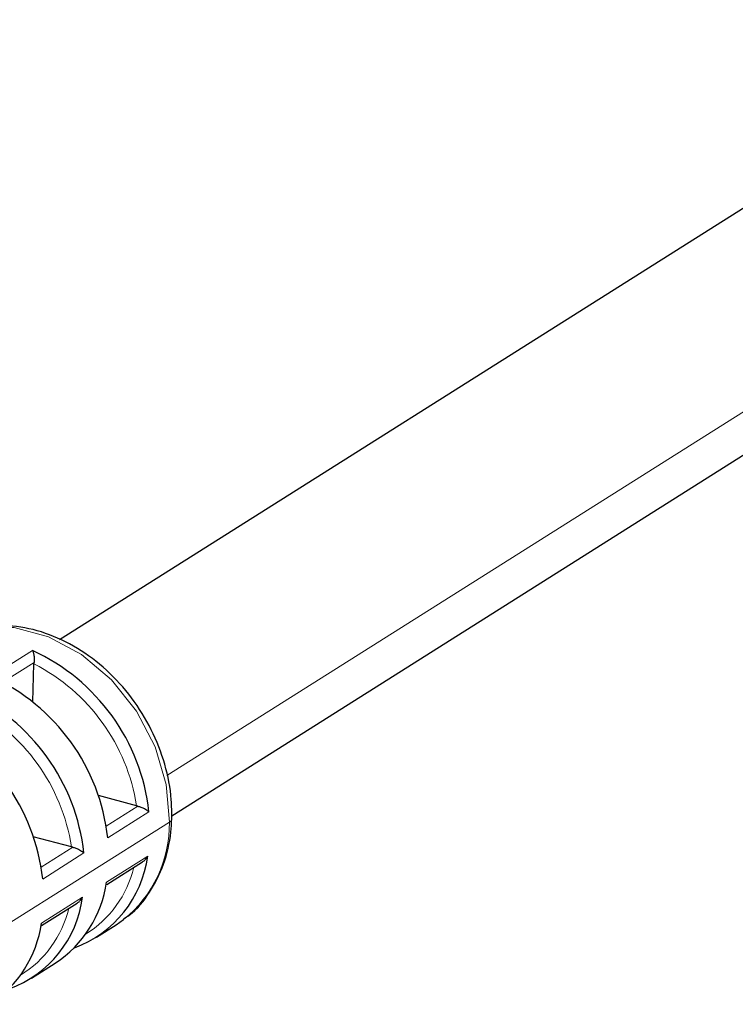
# Model space of a CAD drawing. Header units: millimetres. Extents: x 5 to 418, y 2 to 292.
# Tile 7 of 11: x 301 to 318, y 81 to 105. Entities that reach past the tile are written whole.
import ezdxf

# ---------------------------------------------------------------- set-up
doc = ezdxf.new("R2010")
doc.units = ezdxf.units.MM

msp = doc.modelspace()

# ---------------------------------------------------------------- linework, layer by layer
at = {"color": 7, "linetype": 'Continuous', "lineweight": 25}
for p, q in [((361.911, 127.803), (302.181, 90.077)), ((304.87, 85.861), (364.581, 123.575)), ((301.541, 88.595), (301.568, 89.506)), ((304.027, 86.098), (303.112, 86.344)), ((302.467, 85.113), (301.552, 85.358)), ((303.311, 84.213), (304.167, 84.754)), ((301.751, 83.228), (302.606, 83.768)), ((303.535, 83.244), (303.718, 83.371)), ((303.067, 82.948), (303.535, 83.244)), ((301.507, 81.963), (302.079, 82.324))]:
    msp.add_line(p, q, dxfattribs=at)
at = {"color": 7, "linetype": 'Continuous', "lineweight": 18}
for p, q in [((365.116, 124.949), (304.753, 86.823)), ((300.544, 89.2), (301.532, 89.824)), ((301.57, 89.539), (300.824, 89.067)), ((303.299, 85.611), (304.059, 86.091)), ((304.325, 85.954), (303.337, 85.33)), ((304.814, 85.709), (299.823, 82.557)), ((301.739, 84.626), (302.499, 85.106)), ((302.765, 84.968), (301.777, 84.344)), ((303.306, 84.269), (304.294, 84.893)), ((301.746, 83.283), (302.734, 83.907))]:
    msp.add_line(p, q, dxfattribs=at)
at = {"color": 7, "linetype": 'Continuous', "lineweight": 18, "flags": 128}
msp.add_lwpolyline([(304.814, 85.709), (304.74, 86.613), (304.473, 87.517), (304.027, 88.37), (303.428, 89.121), (302.711, 89.728), (301.918, 90.154), (301.095, 90.375), (300.289, 90.378), (299.548, 90.163), (299.263, 90.008)], dxfattribs=at)
at = {"color": 7, "linetype": 'Continuous', "lineweight": 25}
for centre, radius, start, end in [((299.515, 85.425), 4.839, 6.2701, 65.365), ((298.527, 84.801), 4.839, 6.2701, 65.365), ((297.955, 84.44), 4.839, 6.2701, 65.365), ((296.967, 83.816), 4.839, 6.2701, 65.365), ((301.6, 85.246), 2.717, 290.151, 352.5365), ((300.525, 84.664), 2.809, 303.5814, 351.9072), ((300.04, 84.26), 2.717, 290.151, 352.5365), ((298.965, 83.679), 2.809, 303.5814, 351.9072)]:
    msp.add_arc(centre, radius, start, end, dxfattribs=at)
at = {"color": 7, "linetype": 'Continuous', "lineweight": 18}
for centre, radius, start, end in [((299.453, 85.388), 4.629, 8.8184, 62.8167), ((297.893, 84.403), 4.629, 8.8184, 62.8167), ((304.77, 85.803), 0.103, 295.2627, 352.3923), ((301.866, 85.665), 2.948, 308.9063, 0.8578), ((301.428, 85.233), 2.606, 301.9042, 346.5019), ((299.868, 84.248), 2.606, 301.9042, 346.5019)]:
    msp.add_arc(centre, radius, start, end, dxfattribs=at)
at = {"color": 7, "linetype": 'Continuous', "lineweight": 25}
for points, knots in [([(304.872, 85.789), (304.871, 85.941), (304.869, 86.372), (304.729, 87.102), (304.405, 87.936), (303.928, 88.706), (303.322, 89.374), (302.618, 89.904), (301.848, 90.267), (301.051, 90.445), (300.273, 90.419), (299.593, 90.229), (299.235, 89.972), (299.079, 89.859)], [0, 0, 0, 0, 0.052455, 0.149029, 0.245913, 0.343003, 0.440256, 0.537681, 0.635229, 0.73267, 0.829551, 0.925372, 1, 1, 1, 1]), ([(301.532, 89.824), (301.537, 89.814), (301.545, 89.796), (301.554, 89.764), (301.561, 89.735), (301.568, 89.697), (301.573, 89.65), (301.575, 89.591), (301.572, 89.555), (301.57, 89.539)], [0, 0, 0, 0, 0.159463, 0.295805, 0.409049, 0.499325, 0.691299, 0.85659, 1, 1, 1, 1]), ([(304.059, 86.091), (304.07, 86.088), (304.095, 86.083), (304.135, 86.07), (304.177, 86.053), (304.224, 86.03), (304.279, 85.995), (304.308, 85.969), (304.325, 85.954)], [0, 0, 0, 0, 0.105942, 0.223394, 0.354666, 0.50151, 0.704763, 1, 1, 1, 1]), ([(303.719, 83.393), (303.763, 83.42), (304.014, 83.574), (304.355, 84.014), (304.702, 84.685), (304.845, 85.304), (304.866, 85.682), (304.872, 85.789)], [0, 0, 0, 0, 0.0588464, 0.3351074, 0.6115516, 0.8902757, 1, 1, 1, 1]), ([(302.499, 85.106), (302.51, 85.103), (302.535, 85.098), (302.575, 85.085), (302.617, 85.068), (302.664, 85.044), (302.719, 85.01), (302.748, 84.984), (302.765, 84.968)], [0, 0, 0, 0, 0.105942, 0.223394, 0.354666, 0.50151, 0.704763, 1, 1, 1, 1]), ([(304.165, 84.756), (304.171, 84.758), (304.197, 84.77), (304.244, 84.817), (304.275, 84.865), (304.294, 84.893)], [0, 0, 0, 0, 0.087561, 0.460271, 1, 1, 1, 1]), ([(302.605, 83.77), (302.61, 83.773), (302.637, 83.785), (302.684, 83.832), (302.715, 83.879), (302.734, 83.907)], [0, 0, 0, 0, 0.087561, 0.460271, 1, 1, 1, 1])]:
    msp.add_open_spline(points, degree=3, knots=knots, dxfattribs=at)
for points in [[(301.568, 89.506), (301.568, 89.517), (301.569, 89.528), (301.57, 89.539)], [(304.059, 86.091), (304.048, 86.093), (304.037, 86.095), (304.027, 86.098)], [(302.499, 85.106), (302.488, 85.108), (302.477, 85.11), (302.467, 85.113)]]:
    msp.add_open_spline(points, degree=3, dxfattribs=at)

doc.saveas('drawing.dxf')
